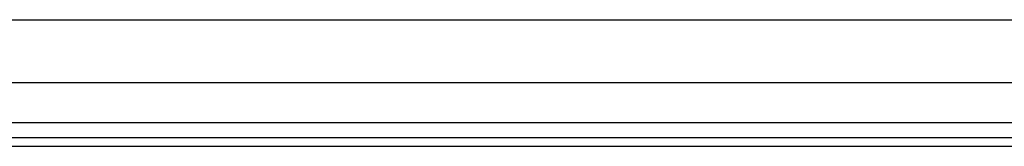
# Model space of a CAD drawing. Header units: inches. Extents: x 4.1 to 95.3, y 5.8 to 50.1.
# Tile 16 of 76: x 10.195 to 16.329, y 18.369 to 19.156. Entities that reach past the tile are written whole.
import ezdxf

# ---------------------------------------------------------------- set-up
doc = ezdxf.new("R2010")
doc.units = ezdxf.units.IN
doc.header["$MEASUREMENT"] = 0
doc.layers.add('Visible Edges(ANSI)', color=7, linetype='Continuous', lineweight=25)
doc.layers.add('Visible Tangent Edges(ANSI)', color=7, linetype='Continuous', lineweight=25)

msp = doc.modelspace()

# ---------------------------------------------------------------- linework, layer by layer
at = {"layer": 'Visible Edges(ANSI)'}
for p, q in [((4.9372, 19.1561), (23.0814, 19.1561)), ((23.0814, 18.7624), (4.9372, 18.7624)), ((23.8325, 18.4217), (4.2065, 18.4217)), ((4.2065, 18.3687), (23.8325, 18.3687))]:
    msp.add_line(p, q, dxfattribs=at)
at = {"layer": 'Visible Tangent Edges(ANSI)'}
msp.add_line((23.8325, 18.5147), (4.2065, 18.5147), dxfattribs=at)

doc.saveas('drawing.dxf')
